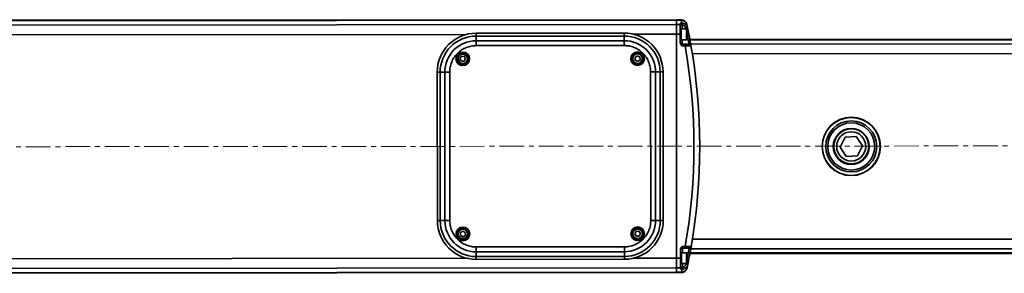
# Model space of a CAD drawing. Header units: millimetres. Extents: x 2633 to 6460, y 1296 to 5553.
# Tile 26 of 29: x 4454 to 4961, y 4998 to 5128. Entities that reach past the tile are written whole.
import ezdxf

# ---------------------------------------------------------------- set-up
doc = ezdxf.new("R2010")
doc.units = ezdxf.units.MM
doc.linetypes.add('CENTER', pattern=[10.16, 6.35, -1.27, 1.27, -1.27])
doc.linetypes.add('CENTERX2', pattern=[20.32, 12.7, -2.54, 2.54, -2.54])
doc.layers.add('中心线层', color=1, linetype='CENTER')

msp = doc.modelspace()

# ---------------------------------------------------------------- linework, layer by layer
at = {"color": 7, "linetype": 'Continuous', "lineweight": 35}
for p, q in [((4366.67, 5127.61), (4792.62, 5127.95)), ((4792.62, 5127.95), (4795.08, 5127.95)), ((4792.62, 5127.74), (4792.62, 5127.95)), ((4795.12, 5127.74), (4792.62, 5127.74)), ((4792.62, 5127.74), (4792.62, 5125.48)), ((4794.62, 5125.48), (4794.62, 5126.05)), ((4795.12, 5127.74), (4795.08, 5127.95)), ((4689.48, 5121.02), (4765.78, 5121.08)), ((4792.62, 5125.48), (4794.62, 5125.48)), ((4792.63, 5120.51), (4792.62, 5125.48)), ((4794.62, 5125.48), (4794.63, 5120.52)), ((4795.62, 5125.26), (4794.62, 5125.26)), ((4795.12, 5123.2), (4794.62, 5123.2)), ((4797.82, 5123.2), (4795.12, 5123.2)), ((4795.13, 5119.95), (4795.12, 5123.2)), ((4795.12, 5123.2), (4795.13, 5117.7)), ((4797.4, 5123.66), (4798.38, 5123.86)), ((4798.12, 5122.9), (4797.82, 5123.2)), ((4797.83, 5119.95), (4797.82, 5123.2)), ((4798.01, 5125.58), (4798.05, 5125.39)), ((4798.12, 5122.9), (4798.13, 5120)), ((4689.48, 5119.52), (4765.78, 5119.58)), ((4689.48, 5119.52), (4689.48, 5117.11)), ((4689.48, 5117.11), (4765.78, 5117.17)), ((4765.78, 5119.58), (4765.78, 5117.17)), ((4794.63, 5120.52), (4792.63, 5120.51)), ((4792.63, 5120.51), (4792.72, 5005.39)), ((4794.63, 5120.52), (4794.63, 5116.18)), ((4794.63, 5117.7), (4795.13, 5117.7)), ((4795.13, 5117.7), (4795.13, 5119.95)), ((4795.13, 5117.7), (4797.83, 5117.7)), ((4797.83, 5117.7), (4797.83, 5119.95)), ((4797.83, 5117.7), (4798.13, 5118)), ((4798.13, 5120), (4798.13, 5118)), ((4799.56, 5117.86), (5152.7, 5117.68)), ((4689.48, 5114.62), (4765.78, 5114.68)), ((4795.63, 5115.45), (4795.63, 5114.45)), ((4795.63, 5115.45), (4797.13, 5115.45)), ((4797.13, 5114.45), (4795.63, 5114.45)), ((4797.13, 5115.45), (4797.13, 5114.45)), ((4681.2, 5107.78), (4681.85, 5109.07)), ((4681.99, 5106.57), (4681.2, 5107.78)), ((4681.85, 5109.07), (4683.29, 5109.15)), ((4683.43, 5106.66), (4681.99, 5106.57)), ((4683.29, 5109.15), (4684.08, 5107.94)), ((4684.08, 5107.94), (4683.43, 5106.66)), ((4771.35, 5108.59), (4772.56, 5109.38)), ((4771.43, 5107.14), (4771.35, 5108.59)), ((4772.72, 5106.49), (4771.43, 5107.14)), ((4772.56, 5109.38), (4773.84, 5108.73)), ((4773.93, 5107.28), (4772.72, 5106.49)), ((4773.84, 5108.73), (4773.93, 5107.28)), ((4669.55, 5024.7), (4669.49, 5101)), ((4673.4, 5101.01), (4670.99, 5101)), ((4671.05, 5024.7), (4670.99, 5101)), ((4673.46, 5024.71), (4673.4, 5101.01)), ((4675.96, 5024.71), (4675.9, 5101.01)), ((4779.39, 5101.09), (4779.45, 5024.79)), ((4781.89, 5101.09), (4781.95, 5024.79)), ((4784.29, 5101.09), (4781.89, 5101.09)), ((4784.29, 5101.09), (4784.35, 5024.79)), ((4785.79, 5101.1), (4785.85, 5024.8)), ((4879.52, 5067.65), (4876.91, 5062.5)), ((4885.28, 5067.97), (4879.52, 5067.65)), ((4888.44, 5063.13), (4885.28, 5067.97)), ((4876.91, 5062.5), (4880.06, 5057.67)), ((4885.83, 5057.98), (4888.44, 5063.13)), ((4880.06, 5057.67), (4885.83, 5057.98)), ((4671.05, 5024.7), (4673.46, 5024.71)), ((4784.35, 5024.79), (4781.95, 5024.79)), ((4681.42, 5018.51), (4682.63, 5019.3)), ((4682.63, 5019.3), (4683.92, 5018.65)), ((4771.92, 5019.14), (4773.36, 5019.22)), ((4773.36, 5019.22), (4774.15, 5018.02)), ((4681.5, 5017.07), (4681.42, 5018.51)), ((4682.79, 5016.42), (4681.5, 5017.07)), ((4684, 5017.21), (4682.79, 5016.42)), ((4683.92, 5018.65), (4684, 5017.21)), ((4771.27, 5017.85), (4771.92, 5019.14)), ((4772.06, 5016.65), (4771.27, 5017.85)), ((4773.5, 5016.73), (4772.06, 5016.65)), ((4774.15, 5018.02), (4773.5, 5016.73)), ((4765.86, 5011.18), (4689.56, 5011.12)), ((4794.72, 5005.39), (4794.72, 5009.72)), ((4795.71, 5011.45), (4797.21, 5011.45)), ((4795.71, 5011.45), (4795.71, 5010.45)), ((4797.22, 5010.45), (4795.71, 5010.45)), ((4797.22, 5010.45), (4797.21, 5011.45)), ((4765.87, 5008.68), (4689.57, 5008.62)), ((4689.57, 5006.22), (4689.57, 5008.62)), ((4765.87, 5006.28), (4689.57, 5006.22)), ((4765.87, 5004.78), (4689.57, 5004.72)), ((4765.87, 5006.28), (4765.87, 5008.68)), ((4792.72, 5000.42), (4792.72, 5005.39)), ((4792.72, 5005.39), (4794.72, 5005.39)), ((4795.22, 5008.2), (4794.72, 5008.2)), ((4794.72, 5000.42), (4794.72, 5005.39)), ((4797.92, 5008.2), (4795.22, 5008.2)), ((4795.22, 5004.95), (4795.22, 5008.2)), ((4795.22, 5008.2), (4795.22, 5002.7)), ((4795.22, 5002.7), (4795.22, 5004.95)), ((4798.22, 5007.9), (4797.92, 5008.2)), ((4797.92, 5004.95), (4797.92, 5008.2)), ((4797.92, 5002.7), (4797.92, 5004.95)), ((4798.22, 5007.9), (4798.22, 5005)), ((4798.22, 5005), (4798.22, 5003)), ((5152.64, 5007.68), (4799.61, 5007.86)), ((4794.72, 5000.42), (4792.72, 5000.42)), ((4792.72, 5000.42), (4792.72, 4998.16)), ((4794.72, 5002.7), (4795.22, 5002.7)), ((4795.72, 5000.65), (4794.72, 5000.65)), ((4794.72, 5000.42), (4794.72, 4999.85)), ((4795.22, 5002.7), (4797.92, 5002.7)), ((4797.49, 5002.25), (4798.47, 5002.05)), ((4797.92, 5002.7), (4798.22, 5003)), ((4792.72, 4997.95), (4366.67, 4997.61)), ((4792.72, 4998.16), (4795.22, 4998.17)), ((4792.72, 4997.95), (4792.72, 4998.16)), ((4795.18, 4997.95), (4792.72, 4997.95))]:
    msp.add_line(p, q, dxfattribs=at)
at = {"linetype": 'Continuous', "lineweight": 35}
for p, q in [((4792.62, 5127.74), (4366.67, 5127.4)), ((4366.67, 5125.14), (4792.62, 5125.48)), ((4795.62, 5125.26), (4795.62, 5123.2)), ((4798.13, 5120.47), (4799.03, 5120.65)), ((4684.67, 5120.43), (4366.67, 5120.18)), ((4792.63, 5120.51), (4770.58, 5120.5)), ((4795.63, 5117.7), (4795.63, 5115.45)), ((5152.7, 5117.35), (4799.62, 5117.53)), ((4799.99, 5115.5), (5152.7, 5115.32)), ((5152.7, 5110.37), (4800.83, 5110.56)), ((4800.88, 5015.17), (5152.65, 5014.99)), ((4795.71, 5010.45), (4795.72, 5008.2)), ((5152.65, 5010.04), (4800.04, 5010.22)), ((4366.67, 5005.05), (4684.76, 5005.3)), ((4770.67, 5005.37), (4792.72, 5005.39)), ((4798.22, 5005.44), (4799.12, 5005.26)), ((4799.67, 5008.19), (5152.64, 5008.01)), ((4792.72, 5000.42), (4366.67, 5000.08)), ((4795.72, 5002.7), (4795.72, 5000.65)), ((4366.67, 4997.82), (4792.72, 4998.16))]:
    msp.add_line(p, q, dxfattribs=at)
at = {"linetype": 'Continuous', "lineweight": 35, "flags": 128}
for points in [[(4797.49, 5123.2), (4797.48, 5123.26), (4797.4, 5123.66)], [(4797.49, 5002.25), (4797.58, 5002.65), (4797.59, 5002.7)]]:
    msp.add_lwpolyline(points, dxfattribs=at)
at = {"color": 7, "linetype": 'Continuous', "lineweight": 35}
for centre, radius in [((4682.64, 5107.86), 3.5), ((4682.64, 5107.86), 3), ((4682.64, 5107.86), 2.75), ((4772.64, 5107.93), 3.5), ((4772.64, 5107.93), 3), ((4772.64, 5107.93), 2.75), ((4682.64, 5107.86), 2.45), ((4772.64, 5107.93), 2.45), ((4882.67, 5062.82), 15), ((4882.67, 5062.82), 14.91), ((4882.67, 5062.82), 13.12), ((4882.67, 5062.82), 12.12), ((4882.67, 5062.82), 9.25), ((4882.67, 5062.82), 9), ((4882.67, 5062.82), 7.5), ((4682.71, 5017.86), 3.5), ((4682.71, 5017.86), 3), ((4682.71, 5017.86), 2.75), ((4682.71, 5017.86), 2.45), ((4772.71, 5017.93), 3.5), ((4772.71, 5017.93), 3), ((4772.71, 5017.93), 2.75), ((4772.71, 5017.93), 2.45)]:
    msp.add_circle(centre, radius, dxfattribs=at)
for centre, radius, start, end in [((4795.08, 5124.95), 3, 12.095, 90.0457), ((4504.67, 5065.7), 297, 11.7693, 12.0571), ((4795.14, 5124.76), 2.98, 12.2138, 90.3949), ((4689.49, 5101.02), 20, 90.0457, 180.0457), ((4765.79, 5101.08), 20, 0.0457, 90.0457), ((4504.67, 5062.72), 300, 11.7596, 12.0571), ((4504.67, 5062.72), 300, 11.1332, 11.7596), ((4689.49, 5101.02), 18.5, 90.0457, 180.0457), ((4689.49, 5101.02), 16.1, 90.0457, 180.0457), ((4765.79, 5101.08), 18.5, 0.0457, 90.0457), ((4765.79, 5101.08), 16.1, 0.0457, 90.0457), ((4795.63, 5116.45), 1, 180.0457, 270.0457), ((4504.67, 5062.72), 297, 350.0601, 10.0313), ((4799.16, 5114.46), 1, 9.9638, 90.0457), ((4504.67, 5062.72), 300, 350.1276, 9.9638), ((4882.67, 5062.82), 9, 123.1282, 146.8129), ((4882.67, 5062.82), 9, 146.8129, 33.1282), ((4689.55, 5024.72), 20, 180.0457, 270.0457), ((4689.55, 5024.72), 18.5, 180.0457, 270.0457), ((4689.55, 5024.72), 16.1, 180.0457, 270.0457), ((4765.85, 5024.78), 20, 270.0457, 0.0457), ((4765.85, 5024.78), 16.1, 270.0457, 0.0457), ((4765.85, 5024.78), 18.5, 270.0457, 0.0457), ((4795.72, 5009.45), 1, 90.0457, 180.0457), ((4799.25, 5011.46), 1, 270.0457, 350.1276), ((4504.67, 5062.72), 300, 348.3318, 348.9582), ((4795.18, 5000.95), 3, 270.0457, 325.8336), ((4795.24, 5001.15), 2.98, 269.6965, 347.8776), ((4504.68, 5059.74), 297, 348.0343, 348.3221), ((4504.67, 5062.72), 300, 348.0343, 348.3318)]:
    msp.add_arc(centre, radius, start, end, dxfattribs=at)
for points, knots in [([(4794.62, 5126.05), (4794.64, 5126.07), (4794.69, 5126.12), (4794.98, 5126.18), (4795.27, 5126.22), (4795.43, 5126.24), (4795.5, 5126.25), (4795.52, 5126.26), (4795.53, 5126.26), (4795.51, 5126.27), (4795.47, 5126.27), (4795.44, 5126.28), (4795.43, 5126.28)], [0, 0, 0, 0, 0.231378, 0.551981, 0.723874, 0.844305, 0.87632, 0.896713, 0.912256, 0.927766, 0.974815, 1, 1, 1, 1]), ([(4795.43, 5126.28), (4795.47, 5126.27), (4795.52, 5126.26), (4795.57, 5126.26), (4795.57, 5126.26)], [0, 0, 0, 0, 0.972056, 1, 1, 1, 1]), ([(4795.57, 5126.26), (4795.57, 5126.25), (4795.57, 5126.24), (4795.58, 5126.15), (4795.58, 5125.96), (4795.59, 5125.71), (4795.6, 5125.48), (4795.62, 5125.31), (4795.62, 5125.26)], [0, 0, 0, 0, 0.034057, 0.26502, 0.496129, 0.654487, 0.889117, 1, 1, 1, 1]), ([(4795.57, 5126.26), (4795.86, 5126.22), (4796.48, 5126.14), (4797.33, 5125.65), (4798.05, 5124.88), (4798.27, 5124.21), (4798.38, 5123.86)], [0, 0, 0, 0, 0.218313, 0.472195, 0.726929, 1, 1, 1, 1]), ([(4689.48, 5121.02), (4689.48, 5121.02), (4689.48, 5121.02), (4689.48, 5120.63), (4689.48, 5119.94), (4689.48, 5119.52)], [0, 0, 0, 0, 0.289057, 0.55761, 1, 1, 1, 1]), ([(4765.78, 5121.08), (4765.78, 5121.08), (4765.78, 5121.08), (4765.78, 5120.69), (4765.78, 5120), (4765.78, 5119.58)], [0, 0, 0, 0, 0.289057, 0.55761, 1, 1, 1, 1]), ([(4797.4, 5123.66), (4797.32, 5123.89), (4797.18, 5124.34), (4796.7, 5124.86), (4796.16, 5125.17), (4795.78, 5125.23), (4795.62, 5125.26)], [0, 0, 0, 0, 0.283711, 0.548131, 0.811313, 1, 1, 1, 1]), ([(4799.03, 5120.65), (4799.16, 5119.96), (4799.43, 5118.59), (4799.77, 5116.77), (4800.01, 5115.41), (4800.13, 5114.72), (4800.14, 5114.65), (4800.15, 5114.63)], [0, 0, 0, 0, 0.219785, 0.439499, 0.656741, 0.870218, 1, 1, 1, 1]), ([(4689.48, 5117.11), (4689.48, 5116.7), (4689.48, 5115.95), (4689.48, 5115.02), (4689.48, 5114.62)], [0, 0, 0, 0, 0.5573028, 1, 1, 1, 1]), ([(4765.78, 5117.17), (4765.78, 5116.76), (4765.78, 5116.01), (4765.78, 5115.09), (4765.78, 5114.68)], [0, 0, 0, 0, 0.557303, 1, 1, 1, 1]), ([(4795.63, 5114.45), (4795.63, 5114.45), (4795.43, 5114.65), (4795.07, 5115.02), (4794.7, 5115.61), (4794.65, 5116.01), (4794.63, 5116.18)], [0, 0, 0, 0, 0.003085, 0.413272, 0.752251, 1, 1, 1, 1]), ([(4675.9, 5101.01), (4675.94, 5101.84), (4676.03, 5103.55), (4676.78, 5106.08), (4678.04, 5108.52), (4679.8, 5110.69), (4681.97, 5112.46), (4684.41, 5113.72), (4686.94, 5114.48), (4688.65, 5114.57), (4689.48, 5114.62)], [0, 0, 0, 0, 0.116516, 0.240011, 0.368641, 0.5, 0.631359, 0.759989, 0.883484, 1, 1, 1, 1]), ([(4765.78, 5114.68), (4766.61, 5114.63), (4768.32, 5114.54), (4770.85, 5113.79), (4773.29, 5112.54), (4775.47, 5110.77), (4777.24, 5108.6), (4778.49, 5106.16), (4779.25, 5103.63), (4779.34, 5101.92), (4779.39, 5101.09)], [0, 0, 0, 0, 0.116516, 0.2400113, 0.3686408, 0.5, 0.6313592, 0.7599887, 0.883484, 1, 1, 1, 1]), ([(4797.13, 5115.45), (4797.29, 5115.45), (4797.68, 5115.45), (4798.25, 5115.46), (4798.75, 5115.46), (4799.1, 5115.46), (4799.14, 5115.46), (4799.16, 5115.46)], [0, 0, 0, 0, 0.151618, 0.366663, 0.57869, 0.789321, 1, 1, 1, 1]), ([(4800.15, 5114.63), (4800.12, 5114.63), (4800.05, 5114.62), (4799.54, 5114.59), (4798.79, 5114.55), (4797.94, 5114.5), (4797.37, 5114.47), (4797.13, 5114.45)], [0, 0, 0, 0, 0.211518, 0.422628, 0.634574, 0.849, 1, 1, 1, 1]), ([(4670.99, 5101), (4670.72, 5101), (4670.19, 5101), (4669.5, 5101), (4669.5, 5101), (4669.49, 5101)], [0, 0, 0, 0, 0.289057, 0.55761, 1, 1, 1, 1]), ([(4675.9, 5101.01), (4675.38, 5101.01), (4674.44, 5101.01), (4673.72, 5101.01), (4673.4, 5101.01)], [0, 0, 0, 0, 0.557303, 1, 1, 1, 1]), ([(4781.89, 5101.09), (4781.47, 5101.09), (4780.72, 5101.09), (4779.8, 5101.09), (4779.39, 5101.09)], [0, 0, 0, 0, 0.557303, 1, 1, 1, 1]), ([(4785.79, 5101.1), (4785.79, 5101.1), (4785.79, 5101.1), (4785.4, 5101.09), (4784.72, 5101.09), (4784.29, 5101.09)], [0, 0, 0, 0, 0.289057, 0.55761, 1, 1, 1, 1]), ([(4669.55, 5024.7), (4669.55, 5024.7), (4669.55, 5024.7), (4669.94, 5024.7), (4670.63, 5024.7), (4671.05, 5024.7)], [0, 0, 0, 0, 0.289057, 0.55761, 1, 1, 1, 1]), ([(4673.46, 5024.71), (4673.87, 5024.71), (4674.62, 5024.71), (4675.55, 5024.71), (4675.96, 5024.71)], [0, 0, 0, 0, 0.557303, 1, 1, 1, 1]), ([(4689.56, 5011.12), (4688.73, 5011.16), (4687.03, 5011.25), (4684.49, 5012.01), (4682.05, 5013.26), (4679.88, 5015.03), (4678.11, 5017.2), (4676.85, 5019.64), (4676.09, 5022.17), (4676, 5023.88), (4675.96, 5024.71)], [0, 0, 0, 0, 0.116516, 0.240011, 0.368641, 0.5, 0.631359, 0.759989, 0.883484, 1, 1, 1, 1]), ([(4779.45, 5024.79), (4779.41, 5023.96), (4779.32, 5022.25), (4778.56, 5019.72), (4777.31, 5017.28), (4775.54, 5015.1), (4773.37, 5013.33), (4770.93, 5012.08), (4768.4, 5011.32), (4766.69, 5011.23), (4765.86, 5011.18)], [0, 0, 0, 0, 0.116516, 0.2400113, 0.3686408, 0.5, 0.6313592, 0.7599887, 0.883484, 1, 1, 1, 1]), ([(4781.95, 5024.79), (4781.53, 5024.79), (4780.78, 5024.79), (4779.86, 5024.79), (4779.45, 5024.79)], [0, 0, 0, 0, 0.557303, 1, 1, 1, 1]), ([(4785.85, 5024.8), (4785.85, 5024.8), (4785.86, 5024.8), (4785.46, 5024.79), (4784.78, 5024.79), (4784.35, 5024.79)], [0, 0, 0, 0, 0.289057, 0.55761, 1, 1, 1, 1]), ([(4689.57, 5008.62), (4689.57, 5009.04), (4689.56, 5009.79), (4689.56, 5010.71), (4689.56, 5011.12)], [0, 0, 0, 0, 0.557303, 1, 1, 1, 1]), ([(4765.87, 5008.68), (4765.87, 5009.1), (4765.86, 5009.85), (4765.86, 5010.77), (4765.86, 5011.18)], [0, 0, 0, 0, 0.557303, 1, 1, 1, 1]), ([(4794.72, 5009.72), (4794.73, 5009.89), (4794.78, 5010.29), (4795.15, 5010.89), (4795.51, 5011.25), (4795.71, 5011.45), (4795.71, 5011.45)], [0, 0, 0, 0, 0.247749, 0.586728, 0.996915, 1, 1, 1, 1]), ([(4797.21, 5011.45), (4797.56, 5011.43), (4798.24, 5011.4), (4799.16, 5011.34), (4799.84, 5011.31), (4800.18, 5011.29), (4800.22, 5011.29), (4800.23, 5011.28)], [0, 0, 0, 0, 0.2179724, 0.4363887, 0.65382, 0.8686245, 1, 1, 1, 1]), ([(4799.25, 5010.46), (4799.24, 5010.46), (4799.21, 5010.46), (4798.98, 5010.46), (4798.52, 5010.46), (4797.91, 5010.45), (4797.45, 5010.45), (4797.22, 5010.45)], [0, 0, 0, 0, 0.1308344, 0.3449779, 0.5622797, 0.7811668, 1, 1, 1, 1]), ([(4800.23, 5011.28), (4800.22, 5011.22), (4800.2, 5011.09), (4800.02, 5010.07), (4799.75, 5008.58), (4799.43, 5006.88), (4799.21, 5005.74), (4799.12, 5005.26)], [0, 0, 0, 0, 0.210055, 0.42021, 0.631888, 0.846832, 1, 1, 1, 1]), ([(4689.57, 5004.72), (4689.57, 5004.72), (4689.57, 5004.72), (4689.57, 5005.11), (4689.57, 5005.79), (4689.57, 5006.22)], [0, 0, 0, 0, 0.289057, 0.55761, 1, 1, 1, 1]), ([(4765.87, 5004.78), (4765.87, 5004.78), (4765.87, 5004.78), (4765.87, 5005.17), (4765.87, 5005.85), (4765.87, 5006.28)], [0, 0, 0, 0, 0.289057, 0.55761, 1, 1, 1, 1]), ([(4795.53, 4999.63), (4795.54, 4999.63), (4795.56, 4999.63), (4795.58, 4999.63), (4795.6, 4999.64), (4795.62, 4999.64), (4795.63, 4999.64), (4795.63, 4999.65), (4795.63, 4999.65), (4795.62, 4999.65), (4795.61, 4999.66), (4795.56, 4999.66), (4795.47, 4999.68), (4795.3, 4999.7), (4795.08, 4999.73), (4794.89, 4999.77), (4794.77, 4999.8), (4794.73, 4999.83), (4794.72, 4999.84), (4794.72, 4999.85), (4794.72, 4999.85)], [0, 0, 0, 0, 0.020731, 0.041489, 0.057833, 0.074395, 0.082741, 0.091306, 0.09967, 0.108311, 0.125914, 0.143996, 0.222607, 0.301411, 0.497166, 0.696469, 0.816059, 0.938689, 0.969308, 1, 1, 1, 1]), ([(4795.68, 4999.65), (4795.67, 4999.65), (4795.62, 4999.64), (4795.58, 4999.63), (4795.53, 4999.63)], [0, 0, 0, 0, 0.0279438, 1, 1, 1, 1]), ([(4798.47, 5002.05), (4798.37, 5001.72), (4798.17, 5001.07), (4797.47, 5000.29), (4796.61, 4999.78), (4795.98, 4999.69), (4795.68, 4999.65)], [0, 0, 0, 0, 0.257355, 0.514961, 0.772027, 1, 1, 1, 1]), ([(4795.72, 5000.65), (4795.72, 5000.6), (4795.7, 5000.43), (4795.69, 5000.19), (4795.68, 4999.94), (4795.68, 4999.75), (4795.68, 4999.67), (4795.68, 4999.65), (4795.68, 4999.65)], [0, 0, 0, 0, 0.110883, 0.345513, 0.503871, 0.73498, 0.965943, 1, 1, 1, 1]), ([(4795.72, 5000.65), (4795.89, 5000.68), (4796.28, 5000.75), (4796.83, 5001.07), (4797.29, 5001.59), (4797.43, 5002.03), (4797.49, 5002.25)], [0, 0, 0, 0, 0.198722, 0.465213, 0.732622, 1, 1, 1, 1]), ([(4797.65, 4999.27), (4797.69, 4999.33), (4797.81, 4999.49), (4797.94, 4999.76), (4798.04, 5000.02), (4798.08, 5000.16), (4798.1, 5000.23), (4798.11, 5000.27), (4798.12, 5000.31), (4798.13, 5000.34), (4798.13, 5000.35), (4798.13, 5000.36)], [0, 0, 0, 0, 0.100446, 0.301486, 0.447659, 0.511974, 0.555574, 0.603389, 0.682166, 0.86551, 1, 1, 1, 1]), ([(4798.15, 5000.52), (4798.14, 5000.46), (4798.12, 5000.38), (4798.12, 5000.37), (4798.12, 5000.36)], [0, 0, 0, 0, 0.758551, 1, 1, 1, 1]), ([(4795.18, 4997.95), (4795.18, 4997.96), (4795.18, 4997.96), (4795.19, 4998), (4795.2, 4998.07), (4795.22, 4998.13), (4795.22, 4998.17)], [0, 0, 0, 0, 0.249423, 0.499075, 0.749422, 1, 1, 1, 1])]:
    msp.add_open_spline(points, degree=3, knots=knots, dxfattribs=at)
at = {"linetype": 'Continuous', "lineweight": 35}
for points, knots in [([(4799.16, 5115.46), (4799.16, 5115.46), (4799.16, 5115.47), (4799.14, 5115.57), (4799.09, 5115.78), (4799.01, 5116.15), (4798.91, 5116.66), (4798.77, 5117.27), (4798.61, 5117.99), (4798.44, 5118.76), (4798.27, 5119.48), (4798.17, 5119.94), (4798.13, 5120.11)], [0, 0, 0, 0, 0.067311, 0.135367, 0.245345, 0.358642, 0.47068, 0.586105, 0.699612, 0.816476, 0.930215, 1, 1, 1, 1]), ([(4798.22, 5005.8), (4798.24, 5005.88), (4798.3, 5006.16), (4798.43, 5006.71), (4798.59, 5007.43), (4798.75, 5008.17), (4798.9, 5008.83), (4799.02, 5009.4), (4799.12, 5009.86), (4799.19, 5010.2), (4799.24, 5010.41), (4799.24, 5010.44), (4799.25, 5010.46)], [0, 0, 0, 0, 0.032753, 0.113543, 0.224705, 0.338944, 0.448246, 0.56061, 0.66896, 0.780426, 0.888619, 1, 1, 1, 1])]:
    msp.add_open_spline(points, degree=3, knots=knots, dxfattribs=at)
at = {"layer": '中心线层', "color": 4, "linetype": 'CENTERX2', "lineweight": 18}
msp.add_line((4091.93, 5062.39), (5196.29, 5063.27), dxfattribs=at)

doc.saveas('drawing.dxf')
